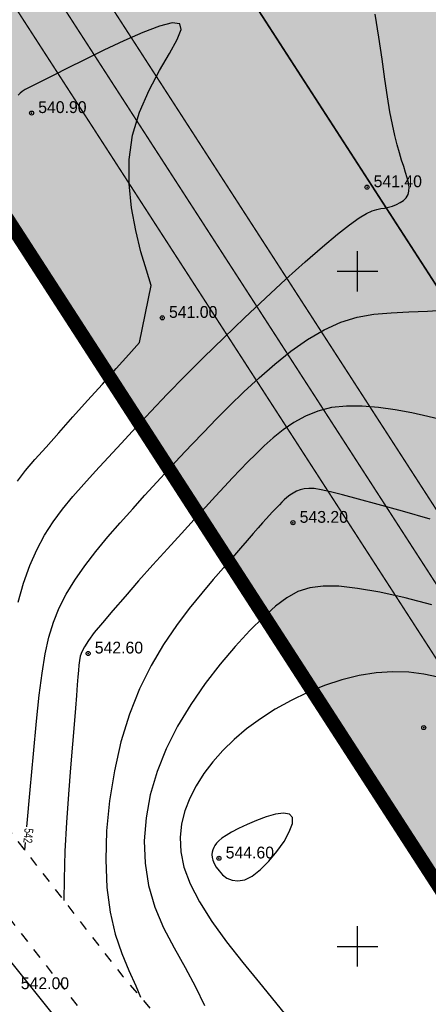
# Model space of a CAD drawing. Extents: x 0 to 370488, y 0 to 4202825.
# Tile 83 of 256: x 360175 to 360205, y 4200546 to 4200619. Entities that reach past the tile are written whole.
import ezdxf

# ---------------------------------------------------------------- set-up
doc = ezdxf.new("R2010")
doc.units = 0
doc.header["$LTSCALE"] = 0.5
doc.header["$MEASUREMENT"] = 0
doc.header["$PDMODE"] = 32
doc.header["$PDSIZE"] = 0.3
for name, pattern in [('CONTI', [0]), ('GOST2.303 6', [12, 8, -1.5, 1, -1.5]), ('STRIH_1', [3, 2, -1]), ('Д_ТРОТ_ТРУБА', [3, 1.5, -1.5])]:
    doc.linetypes.add(name, pattern=pattern)
for name, color, linetype in [('(004) Точки рельефа', 7, 'Continuous'), ('(014) Водопровод', 5, 'ИК_Водопровод -------в--------'), ('(025) Дорога', 7, 'Continuous'), ('GORIZDEFAULT', 32, 'CONTI'), ('PI_TTDEFAULT', 5, 'CONTI'), ('SETKR', 2, 'CONTI'), ('Штрих Стекло', 7, 'Continuous')]:
    doc.layers.add(name, color=color, linetype=linetype)
doc.layers.add('(032) Горизонтали утолщенные', color=32, linetype='Continuous', lineweight=30)
doc.layers.add('.', color=7, linetype='Continuous', lineweight=15)
doc.styles.add('D-431', font='txt')
doc.styles.add('SHRFT', font='TXT', dxfattribs={"width": 0.875})
doc.styles.get("Standard").update_dxf_attribs({"font": 'isocpeur.ttf'})
doc.linetypes.add('ИК_Водопровод -------в--------', pattern='A,9,-0.6,["В",Standard,S=1.2,R=0,X=0,Y=-0.6],-1.2', length=10.8)

# ---------------------------------------------------------------- blocks, each defined once
blk = doc.blocks.new('BL_333')
at = {"color": 0}
for p, q in [((0, -1.5), (0, 1.5)), ((-1.5, 0), (1.5, 0))]:
    blk.add_line(p, q, dxfattribs=at)

msp = doc.modelspace()

# ---------------------------------------------------------------- hatches: boundary and pattern name
at = {"layer": '.', "ltscale": 0.149071}
h = msp.add_hatch(color=256, dxfattribs=at)
h.dxf.hatch_style = 1
h.set_gradient(color1=(51, 204, 0), color2=(51, 204, 0), tint=1)
edge = h.paths.add_edge_path()
edge.add_line((361134.955, 4200608.327), (360514.494, 4200266.411))
edge.add_arc((360509.185, 4200276.045), 11, 226.16627, 298.85775, ccw=False)
edge.add_line((360501.567, 4200268.11), (360238.667, 4200520.519))
edge.add_line((360238.667, 4200520.519), (360063.771, 4200791.021))
edge.add_line((360063.771, 4200791.021), (360055.869, 4200786.666))
edge.add_line((360055.869, 4200786.666), (360231.678, 4200514.752))
edge.add_line((360231.678, 4200514.752), (360505.949, 4200251.426))
edge.add_line((360505.949, 4200251.426), (361159.312, 4200611.473))
edge.add_line((361159.312, 4200611.473), (360747.942, 4201168.046))
edge.add_line((360747.942, 4201168.046), (360739.99, 4201163.663))
edge.add_line((360739.99, 4201163.663), (361138.492, 4200624.499))
edge.add_arc((361129.646, 4200617.961), 11, -61.14225, 36.46852, ccw=False)
h.paths.add_polyline_path([(360635.673, 4200691.995), (360780.102, 4200429.905), (360509.032, 4200280.542), (360483.33, 4200328.786), (360556.369, 4200368.228), (360581.78, 4200320.574), (360586.689, 4200323.322), (360558.05, 4200375.292), (360464.998, 4200324.014), (360283.729, 4200498.05)], flags=16)
edge = h.paths.add_edge_path(flags=17)
edge.add_line((361133.667, 4200620.933), (360949.42, 4200870.214))
edge.add_arc((360945.4, 4200867.242), 5, 36.46852, 118.85775)
edge.add_line((360942.986, 4200871.621), (360648.845, 4200709.53))
edge.add_arc((360651.259, 4200705.151), 5, 118.85775, 208.85775)
edge.add_line((360646.88, 4200702.738), (360795.17, 4200433.642))
edge.add_arc((360799.549, 4200436.055), 5, 208.85775, 298.85775)
edge.add_line((360801.962, 4200431.676), (361132.059, 4200613.582))
edge.add_arc((361129.646, 4200617.961), 5, 298.85775, 396.46852)
h.paths.add_polyline_path([(360656.693, 4200703.578), (360944.264, 4200862.049), (361123.713, 4200619.259), (360801.122, 4200441.489)], flags=16)
edge = h.paths.add_edge_path(flags=17)
edge.add_line((360789.915, 4200430.746), (360641.624, 4200699.842))
edge.add_arc((360637.246, 4200697.429), 5, 28.86341, 118.85775)
edge.add_line((360634.832, 4200701.808), (360274.624, 4200503.308))
edge.add_arc((360277.037, 4200498.929), 5, 118.85775, 226.16627)
edge.add_line((360273.574, 4200495.323), (360505.722, 4200272.438))
edge.add_arc((360509.185, 4200276.045), 5, 226.16627, 298.85775)
edge.add_line((360511.598, 4200271.666), (360519.249, 4200275.882))
edge.add_line((360519.249, 4200275.882), (360514.899, 4200283.761))
edge.add_line((360514.899, 4200283.761), (360520.166, 4200286.663))
edge.add_line((360520.166, 4200286.663), (360524.504, 4200278.777))
edge.add_line((360524.504, 4200278.777), (360787.949, 4200423.954))
edge.add_arc((360785.536, 4200428.333), 5, 298.85775, 388.85775)
edge = h.paths.add_edge_path()
edge.add_arc((360385.769, 4200927.93), 5, 28.85775, 118.85775)
edge.add_line((360383.356, 4200932.309), (360379.852, 4200930.379))
edge.add_line((360379.852, 4200930.379), (360528.625, 4200660.407))
edge.add_line((360528.625, 4200660.407), (360265.595, 4200515.46))
edge.add_line((360265.595, 4200515.46), (360250.316, 4200530.13))
edge.add_line((360250.316, 4200530.13), (360093.542, 4200772.602))
edge.add_line((360093.542, 4200772.602), (360090.338, 4200770.837))
edge.add_arc((360092.751, 4200766.458), 5, 118.85775, 212.88524)
edge.add_line((360088.552, 4200763.743), (360240.685, 4200528.449))
edge.add_line((360240.685, 4200528.449), (360243.327, 4200524.363))
edge.add_line((360243.327, 4200524.363), (360261.485, 4200506.929))
edge.add_arc((360264.948, 4200510.536), 5, 226.16627, 298.85775)
edge.add_line((360267.361, 4200506.157), (360536.472, 4200654.455))
edge.add_arc((360534.059, 4200658.834), 5, 298.85915, 388.85698)
edge.add_line((360538.438, 4200661.247), (360390.148, 4200930.343))
edge = h.paths.add_edge_path()
edge.add_arc((360751.558, 4201129.505), 5, 36.46939, 118.85775)
edge.add_line((360749.145, 4201133.884), (360745.026, 4201131.614))
edge.add_line((360745.026, 4201131.614), (360929.872, 4200881.521))
edge.add_line((360929.872, 4200881.521), (360645.109, 4200724.598))
edge.add_line((360645.109, 4200724.598), (360496.336, 4200994.569))
edge.add_line((360496.336, 4200994.569), (360492.833, 4200992.639))
edge.add_arc((360495.246, 4200988.26), 5, 118.85775, 208.85855)
edge.add_line((360490.867, 4200985.847), (360639.157, 4200716.751))
edge.add_arc((360643.536, 4200719.164), 5, 208.85775, 298.85137)
edge.add_line((360645.949, 4200714.785), (360938.218, 4200875.845))
edge.add_arc((360935.805, 4200880.224), 5, 298.85775, 396.46852)
edge.add_line((360939.826, 4200883.196), (360755.579, 4201132.477))
at = {"layer": '.', "linetype": 'Continuous', "transparency": 33554544}
h = msp.add_hatch(color=5, dxfattribs=at)
h.dxf.hatch_style = 1
h.set_gradient(color1=(255, 190, 168), color2=(255, 182, 158), one_color=1, tint=0.81)
h.paths.add_polyline_path([(360410.93, 4200568.146), (360483.144, 4200437.101), (360396.781, 4200389.509), (360283.729, 4200498.05)])
h.paths.add_polyline_path([(360410.93, 4200568.146), (360523.035, 4200629.923), (360595.249, 4200498.879), (360483.144, 4200437.101)])
h.paths.add_polyline_path([(360610.537, 4200507.303), (360707.887, 4200560.95), (360780.102, 4200429.905), (360682.751, 4200376.259)])
h.paths.add_polyline_path([(360523.035, 4200629.923), (360595.249, 4200498.879), (360707.887, 4200560.95), (360635.673, 4200691.995)])
h.paths.add_polyline_path([(360514.475, 4200454.367), (360610.537, 4200507.303), (360682.751, 4200376.259), (360587.16, 4200323.581), (360573.959, 4200346.423), (360572.21, 4200349.597)])
h.paths.add_polyline_path([(360396.781, 4200389.509), (360514.475, 4200454.367), (360558.05, 4200375.292), (360464.998, 4200324.014)])
h.paths.add_polyline_path([(360313.533, 4200712.716), (360385.747, 4200581.672), (360528.625, 4200660.407), (360456.411, 4200791.452)])
h.paths.add_polyline_path([(360313.533, 4200712.716), (360385.747, 4200581.672), (360265.595, 4200515.46), (360250.316, 4200530.13), (360179.882, 4200639.066)])
h.paths.add_polyline_path([(360241.318, 4200843.761), (360313.533, 4200712.716), (360456.411, 4200791.452), (360384.196, 4200922.496)])
h.paths.add_polyline_path([(360098.44, 4200765.026), (360241.318, 4200843.761), (360313.533, 4200712.716), (360179.882, 4200639.066)])
h.paths.add_polyline_path([(360698.638, 4200924.935), (360572.895, 4200855.642), (360500.68, 4200986.687), (360626.423, 4201055.98)])
h.paths.add_polyline_path([(360698.638, 4200924.935), (360626.423, 4201055.98), (360750.422, 4201124.312), (360840.147, 4201002.917)])
h.paths.add_polyline_path([(360698.638, 4200924.935), (360840.147, 4201002.917), (360929.872, 4200881.521), (360770.852, 4200793.891)])
h.paths.add_polyline_path([(360572.895, 4200855.642), (360698.638, 4200924.935), (360770.852, 4200793.891), (360645.109, 4200724.598)])
h.paths.add_polyline_path([(360872.618, 4200651.728), (361033.988, 4200740.654), (360944.264, 4200862.049), (360800.403, 4200782.772)])
h.paths.add_polyline_path([(360872.618, 4200651.728), (360944.832, 4200520.683), (361123.713, 4200619.259), (361033.988, 4200740.654)])
h.paths.add_polyline_path([(360872.618, 4200651.728), (360944.832, 4200520.683), (360801.122, 4200441.489), (360728.907, 4200572.533)])
h.paths.add_polyline_path([(360656.693, 4200703.578), (360800.403, 4200782.772), (360872.618, 4200651.728), (360728.907, 4200572.533)])
at = {"layer": 'Штрих Стекло', "linetype": 'Continuous'}
h = msp.add_hatch(color=5, dxfattribs=at)
h.dxf.hatch_style = 1
h.set_gradient(color1=(173, 173, 173), color2=(166, 166, 166), one_color=1, tint=0.65)
edge = h.paths.add_edge_path()
edge.add_line((360067.205, 4200806.615), (360049.645, 4200796.938))
edge.add_arc((360052.059, 4200792.559), 5, 32.88524, 118.85775, ccw=False)
edge.add_line((360056.257, 4200795.274), (360060.259, 4200789.085))
edge.add_line((360060.259, 4200789.085), (360069.039, 4200793.924))
edge.add_line((360069.039, 4200793.924), (360065.267, 4200799.758))
edge.add_arc((360069.63, 4200802.227), 5.014, 118.92591, 209.50369, ccw=False)
edge = h.paths.add_edge_path()
edge.add_line((360236.317, 4200517.23), (360498.797, 4200265.225))
edge.add_arc((360509.185, 4200276.045), 15, 226.16627, 298.85775)
edge.add_line((360516.425, 4200262.908), (361136.886, 4200604.824))
edge.add_arc((361129.646, 4200617.961), 15, 298.85775, 396.46852)
edge.add_line((361141.709, 4200626.877), (360736.189, 4201168.806))
edge.add_arc((360740.21, 4201171.777), 5, 118.85775, 216.46852, ccw=False)
edge.add_line((360737.797, 4201176.157), (360731.547, 4201172.713))
edge.add_line((360731.547, 4201172.713), (361139.296, 4200625.094))
edge.add_arc((361129.646, 4200617.961), 12, -61.14225, 36.46852, ccw=False)
edge.add_line((361135.438, 4200607.451), (360507.891, 4200266.197))
edge.add_line((360507.891, 4200266.197), (360237.512, 4200520.465))
edge.add_line((360237.512, 4200520.465), (360062.893, 4200790.537))
edge.add_line((360062.893, 4200790.537), (360060.259, 4200789.085))
edge.add_line((360060.259, 4200789.085), (360234.992, 4200518.836))
edge.add_arc((360242.55, 4200523.723), 9, 212.88524, 226.16627)
edge = h.paths.add_edge_path(flags=16)
edge.add_line((360274.624, 4200503.308), (360634.832, 4200701.808))
edge.add_arc((360637.246, 4200697.429), 5, 28.85775, 118.85775, ccw=False)
edge.add_line((360641.625, 4200699.842), (360789.915, 4200430.746))
edge.add_arc((360785.536, 4200428.333), 5, -61.14225, 28.85775, ccw=False)
edge.add_line((360787.949, 4200423.954), (360511.598, 4200271.666))
edge.add_arc((360509.185, 4200276.045), 5, 226.82384, 298.85775, ccw=False)
edge.add_line((360505.764, 4200272.399), (360273.569, 4200495.328))
edge.add_arc((360277.037, 4200498.929), 5, 118.85775, 226.07521, ccw=False)
h.paths.add_polyline_path([(360274.624, 4200503.308), (360631.329, 4200699.877), (360780.102, 4200429.905), (360509.832, 4200280.969)], flags=0)
edge = h.paths.add_edge_path(flags=16)
edge.add_line((360648.845, 4200709.53), (360942.986, 4200871.621))
edge.add_arc((360945.4, 4200867.242), 5, 36.46852, 118.85775, ccw=False)
edge.add_line((360949.42, 4200870.214), (361133.667, 4200620.933))
edge.add_arc((361129.646, 4200617.961), 5, -61.14225, 36.46852, ccw=False)
edge.add_line((361132.059, 4200613.582), (360801.962, 4200431.676))
edge.add_arc((360799.549, 4200436.055), 5, 208.85775, 298.85775, ccw=False)
edge.add_line((360795.17, 4200433.642), (360646.88, 4200702.738))
edge.add_arc((360651.259, 4200705.151), 5, 118.85775, 208.85775, ccw=False)
h.paths.add_polyline_path([(360652.349, 4200711.46), (360938.867, 4200869.351), (361123.713, 4200619.259), (360801.122, 4200441.489)], flags=0)
edge = h.paths.add_edge_path(flags=17)
edge.add_line((361139.296, 4200625.094), (360731.547, 4201172.713))
edge.add_line((360731.547, 4201172.713), (360723.659, 4201168.366))
edge.add_arc((360726.073, 4201163.987), 5, 36.46852, 118.85775, ccw=False)
edge.add_line((360730.093, 4201166.959), (360939.826, 4200883.196))
edge.add_arc((360935.805, 4200880.224), 5, -61.14225, 36.46852, ccw=False)
edge.add_line((360938.218, 4200875.845), (360645.95, 4200714.785))
edge.add_arc((360643.536, 4200719.164), 5, 208.85775, 298.85775, ccw=False)
edge.add_line((360639.157, 4200716.751), (360490.867, 4200985.847))
edge.add_arc((360495.246, 4200988.26), 5, 118.85775, 208.85775, ccw=False)
edge.add_line((360492.833, 4200992.639), (360478.82, 4200984.917))
edge.add_arc((360481.233, 4200980.538), 5, 28.85775, 118.85775, ccw=False)
edge.add_line((360485.612, 4200982.951), (360633.903, 4200713.855))
edge.add_arc((360629.523, 4200711.442), 5, -61.14225, 28.85552, ccw=False)
edge.add_line((360631.937, 4200707.063), (360550.485, 4200662.177))
edge.add_arc((360548.072, 4200666.557), 5, 208.85775, 298.85775, ccw=False)
edge.add_line((360543.693, 4200664.143), (360395.403, 4200933.239))
edge.add_arc((360399.782, 4200935.652), 5, 118.85775, 208.85775, ccw=False)
edge.add_line((360397.369, 4200940.032), (360749.145, 4201133.884))
edge.add_arc((360751.558, 4201129.505), 5, 36.46852, 118.85775, ccw=False)
edge.add_line((360755.579, 4201132.477), (360745.985, 4201145.458))
edge.add_arc((360741.964, 4201142.486), 5, -61.14225, 36.46852, ccw=False)
edge.add_line((360744.377, 4201138.107), (360086.378, 4200775.506))
edge.add_arc((360084.042, 4200779.927), 5, 212.88524, 297.85041, ccw=False)
edge.add_line((360079.844, 4200777.212), (360088.552, 4200763.743))
edge.add_arc((360092.751, 4200766.458), 5, 118.85775, 212.88524, ccw=False)
edge.add_line((360090.338, 4200770.837), (360383.356, 4200932.309))
edge.add_arc((360385.769, 4200927.93), 5, 28.85775, 118.85775, ccw=False)
edge.add_line((360390.148, 4200930.343), (360538.438, 4200661.248))
edge.add_arc((360534.059, 4200658.834), 5, -61.14225, 28.85775, ccw=False)
edge.add_line((360536.472, 4200654.455), (360267.361, 4200506.157))
edge.add_arc((360264.948, 4200510.536), 5, 226.16627, 298.85775, ccw=False)
edge.add_line((360261.485, 4200506.929), (360243.327, 4200524.363))
edge.add_line((360243.327, 4200524.363), (360069.039, 4200793.924))
edge.add_line((360069.039, 4200793.924), (360062.893, 4200790.537))
edge.add_line((360062.893, 4200790.537), (360237.512, 4200520.465))
edge.add_line((360237.512, 4200520.465), (360507.891, 4200266.197))
edge.add_line((360507.891, 4200266.197), (361135.438, 4200607.451))
edge.add_arc((361129.646, 4200617.961), 12, 298.85775, 396.46852)

# ---------------------------------------------------------------- linework, layer by layer
at = {"layer": '(014) Водопровод', "flags": 128}
msp.add_lwpolyline([(360036.438, 4200773.015), (360047.098, 4200750.311), (360089.76, 4200681.101), (360107.619, 4200655.796), (360141.826, 4200594.039), (360149.345, 4200579.998), (360206.507, 4200508.61), (360230.262, 4200479.387), (360306.281, 4200388.525), (360409.154, 4200291.553), (360456.114, 4200244.191), (360490.793, 4200199.337)], dxfattribs=at)
at = {"layer": '(025) Дорога', "linetype": 'Д_ТРОТ_ТРУБА', "flags": 128}
for points in [[(360044.195, 4200796.012), (360041.816, 4200791.773), (360042.358, 4200788.304), (360046.087, 4200780.21), (360059.012, 4200755.887), (360082.266, 4200713.415), (360119.837, 4200651.911), (360154.248, 4200588.273), (360168.952, 4200565.337), (360182.618, 4200547.766), (360213.043, 4200512.044), (360268.283, 4200446.262), (360308.926, 4200401.534), (360387.369, 4200322.593), (360428.116, 4200283.497), (360457.116, 4200256.42), (360464.886, 4200245.444), (360476.507, 4200228.263), (360489.06, 4200214.493), (360499.065, 4200202.984)], [(360034.859, 4200791.392), (360036.733, 4200790.501), (360038.761, 4200786.553), (360042.501, 4200778.433), (360055.492, 4200753.988), (360078.803, 4200711.411), (360116.369, 4200649.915), (360150.8, 4200586.24), (360165.682, 4200563.025), (360179.515, 4200545.24), (360209.989, 4200509.461), (360265.27, 4200443.63), (360306.026, 4200398.778), (360384.565, 4200319.74), (360425.367, 4200280.592), (360454.087, 4200253.775), (360461.596, 4200243.167), (360473.356, 4200225.782), (360486.072, 4200211.833), (360495.233, 4200201.295)]]:
    msp.add_lwpolyline(points, dxfattribs=at)
at = {"layer": '(032) Горизонтали утолщенные', "color": 32}
for points in [[(360176.22, 4200566.69, 542), (360176.42, 4200568.61, 542), (360176.62, 4200570.24, 542), (360176.85, 4200571.66, 542), (360177.12, 4200572.9, 542), (360177.46, 4200574.02, 542), (360177.88, 4200575.07, 542), (360178.4, 4200576.09, 542), (360179.05, 4200577.13, 542), (360179.79, 4200578.19, 542), (360180.62, 4200579.25, 542), (360181.5, 4200580.32, 542), (360182.41, 4200581.37, 542), (360183.34, 4200582.41, 542), (360184.25, 4200583.41, 542), (360185.13, 4200584.38, 542), (360185.99, 4200585.32, 542), (360186.84, 4200586.24, 542), (360187.71, 4200587.16, 542), (360188.6, 4200588.09, 542), (360189.53, 4200589.05, 542), (360190.52, 4200590.04, 542), (360191.58, 4200591.07, 542), (360192.7, 4200592.11, 542), (360193.86, 4200593.13, 542), (360195.06, 4200594.09, 542), (360196.29, 4200594.95, 542), (360197.52, 4200595.67, 542), (360198.75, 4200596.24, 542), (360199.98, 4200596.61, 542), (360201.21, 4200596.82, 542), (360202.48, 4200596.93, 542), (360203.79, 4200596.99, 542), (360205.17, 4200597.04, 542), (360206.64, 4200597.14, 542)], [(360205.97, 4200569.94, 544), (360204.92, 4200570.17, 544), (360203.8, 4200570.31, 544), (360202.61, 4200570.34, 544), (360201.38, 4200570.26, 544), (360200.12, 4200570.05, 544), (360198.84, 4200569.73, 544), (360197.56, 4200569.31, 544), (360196.3, 4200568.8, 544), (360195.07, 4200568.22, 544), (360193.9, 4200567.56, 544), (360192.8, 4200566.86, 544), (360191.78, 4200566.11, 544), (360190.85, 4200565.33, 544), (360190.01, 4200564.51, 544), (360189.27, 4200563.66, 544), (360188.61, 4200562.79, 544), (360188.05, 4200561.89, 544), (360187.58, 4200560.98, 544), (360187.21, 4200560.04, 544), (360186.96, 4200559.08, 544), (360186.85, 4200558.07, 544), (360186.9, 4200557, 544), (360187.14, 4200555.86, 544), (360187.59, 4200554.63, 544), (360188.28, 4200553.3, 544), (360189.2, 4200551.85, 544), (360190.3, 4200550.34, 544), (360191.51, 4200548.81, 544), (360192.74, 4200547.29, 544), (360193.92, 4200545.85, 544), (360194.98, 4200544.53, 544)], [(360175.5, 4200558.84, 542), (360175.74, 4200561.6, 542), (360175.99, 4200564.27, 542), (360176.22, 4200566.69, 542)], [(360175.35, 4200557.111, 542), (360175.4, 4200557.69, 542)]]:
    msp.add_polyline3d(points, dxfattribs=at)
at = {"ltscale": 0.149071, "const_width": 0.1}
for points in [[(359943.476, 4200738.432), (360053.157, 4200798.874, -0.393772), (360059.769, 4200797.209), (360238.667, 4200520.519), (360501.567, 4200268.11, 0.328259), (360514.494, 4200266.411), (361134.955, 4200608.327, 0.453677), (361138.492, 4200624.499), (360736.189, 4201168.806, -0.453677), (360737.797, 4201176.157), (360868.753, 4201248.322)], [(360390.148, 4200930.343), (360538.438, 4200661.248, -0.414214), (360536.472, 4200654.455), (360267.361, 4200506.157, -0.328259), (360261.485, 4200506.929), (360243.327, 4200524.363), (360088.552, 4200763.743)]]:
    msp.add_lwpolyline(points, format="xyb", dxfattribs=at)
for points in [[(360052.603, 4200791.717), (360231.678, 4200514.752), (360505.949, 4200251.426), (361159.312, 4200611.473), (360744.344, 4201172.914)], [(360098.44, 4200765.026), (360246.219, 4200536.466)]]:
    msp.add_lwpolyline(points, dxfattribs=at)
at = {"color": 1, "linetype": 'GOST2.303 6', "lineweight": 30, "const_width": 1.035}
msp.add_lwpolyline([(360055.869, 4200786.666), (360747.942, 4201168.046), (361159.312, 4200611.473), (360505.949, 4200251.426), (360231.678, 4200514.752)], close=True, dxfattribs=at)
at = {"color": 7, "linetype": 'STRIH_1', "ltscale": 2, "true_color": 0xffffff, "const_width": 0.1}
msp.add_lwpolyline([(360062.093, 4200799.14), (360240.997, 4200522.441), (360503.645, 4200270.274, 0.328259), (360513.046, 4200269.038), (361133.507, 4200610.954, 0.453677), (361136.08, 4200622.716), (360733.263, 4201167.717)], format="xyb", dxfattribs=at)
at = {"ltscale": 0.149071}
msp.add_lwpolyline([(360098.44, 4200765.026), (360250.316, 4200530.13), (360265.595, 4200515.46), (360528.625, 4200660.407), (360384.196, 4200922.496)], close=True, dxfattribs=at)
at = {"layer": 'GORIZDEFAULT', "color": 32}
for points in [[(360174.8, 4200584.46, 541), (360175.4, 4200585.25, 541), (360176.1, 4200586.07, 541), (360176.92, 4200586.98, 541), (360177.87, 4200588.04, 541), (360178.91, 4200589.21, 541), (360180, 4200590.42, 541), (360181.09, 4200591.63, 541), (360182.12, 4200592.79, 541), (360183.06, 4200593.84, 541), (360183.84, 4200594.72, 541), (360184.71, 4200598.94, 541), (360184.35, 4200600.08, 541), (360183.95, 4200601.45, 541), (360183.56, 4200603.01, 541), (360183.26, 4200604.7, 541), (360183.08, 4200606.47, 541), (360183.08, 4200608.28, 541), (360183.33, 4200610.07, 541), (360183.85, 4200611.79, 541), (360184.56, 4200613.41, 541), (360185.33, 4200614.88, 541), (360186.06, 4200616.14, 541), (360186.63, 4200617.17, 541), (360186.93, 4200617.91, 541), (360186.83, 4200618.32, 541), (360186.27, 4200618.39, 541), (360185.32, 4200618.15, 541), (360184.09, 4200617.69, 541), (360182.68, 4200617.07, 541), (360181.21, 4200616.37, 541), (360179.78, 4200615.67, 541), (360178.52, 4200615.04, 541), (360177.5, 4200614.53, 541), (360176.71, 4200614.14, 541), (360176.11, 4200613.84, 541), (360175.68, 4200613.62, 541), (360175.37, 4200613.46, 541), (360175.16, 4200613.32, 541), (360175, 4200613.19, 541), (360174.85, 4200613.05, 541)], [(360174.86, 4200575.48, 541.5), (360175.26, 4200576.91, 541.5), (360175.72, 4200578.21, 541.5), (360176.23, 4200579.38, 541.5), (360176.81, 4200580.45, 541.5), (360177.45, 4200581.44, 541.5), (360178.15, 4200582.39, 541.5), (360178.91, 4200583.31, 541.5), (360179.72, 4200584.24, 541.5), (360180.59, 4200585.2, 541.5), (360181.52, 4200586.21, 541.5), (360182.5, 4200587.28, 541.5), (360183.56, 4200588.42, 541.5), (360184.69, 4200589.62, 541.5), (360185.9, 4200590.89, 541.5), (360187.2, 4200592.22, 541.5), (360188.59, 4200593.61, 541.5), (360190.08, 4200595.07, 541.5), (360191.62, 4200596.55, 541.5), (360193.17, 4200598.01, 541.5), (360194.68, 4200599.41, 541.5), (360196.11, 4200600.69, 541.5), (360197.4, 4200601.82, 541.5), (360198.51, 4200602.75, 541.5), (360199.4, 4200603.45, 541.5), (360200.11, 4200603.95, 541.5), (360200.66, 4200604.27, 541.5), (360201.08, 4200604.47, 541.5), (360201.42, 4200604.58, 541.5), (360201.72, 4200604.64, 541.5), (360201.99, 4200604.68, 541.5), (360202.29, 4200604.75, 541.5), (360202.59, 4200604.83, 541.5), (360202.88, 4200604.95, 541.5), (360203.16, 4200605.09, 541.5), (360203.4, 4200605.25, 541.5), (360203.6, 4200605.45, 541.5), (360203.74, 4200605.68, 541.5), (360203.81, 4200605.94, 541.5), (360203.82, 4200606.23, 541.5), (360203.77, 4200606.55, 541.5), (360203.68, 4200606.91, 541.5), (360203.56, 4200607.32, 541.5), (360203.42, 4200607.76, 541.5), (360203.26, 4200608.24, 541.5), (360203.1, 4200608.77, 541.5), (360202.93, 4200609.37, 541.5), (360202.76, 4200610.06, 541.5), (360202.58, 4200610.87, 541.5), (360202.4, 4200611.82, 541.5), (360202.21, 4200612.93, 541.5), (360202.02, 4200614.23, 541.5), (360201.81, 4200615.72, 541.5), (360201.58, 4200617.35, 541.5), (360201.3, 4200619.05, 541.5)], [(360206.35, 4200588.97, 542.5), (360205.21, 4200589.25, 542.5), (360204.01, 4200589.51, 542.5), (360202.79, 4200589.74, 542.5), (360201.56, 4200589.92, 542.5), (360200.35, 4200590.02, 542.5), (360199.18, 4200590.02, 542.5), (360198.08, 4200589.9, 542.5), (360197.06, 4200589.64, 542.5), (360196.13, 4200589.27, 542.5), (360195.27, 4200588.8, 542.5), (360194.48, 4200588.26, 542.5), (360193.75, 4200587.67, 542.5), (360193.08, 4200587.07, 542.5), (360192.46, 4200586.46, 542.5), (360191.87, 4200585.88, 542.5), (360191.31, 4200585.3, 542.5), (360190.73, 4200584.7, 542.5), (360190.13, 4200584.06, 542.5), (360189.47, 4200583.35, 542.5), (360188.74, 4200582.54, 542.5), (360187.9, 4200581.62, 542.5), (360186.95, 4200580.58, 542.5), (360185.91, 4200579.44, 542.5), (360184.84, 4200578.25, 542.5), (360183.78, 4200577.06, 542.5), (360182.77, 4200575.92, 542.5), (360181.86, 4200574.88, 542.5), (360181.09, 4200573.97, 542.5), (360180.49, 4200573.24, 542.5), (360180.06, 4200572.65, 542.5), (360179.76, 4200572.19, 542.5), (360179.56, 4200571.81, 542.5), (360179.45, 4200571.48, 542.5), (360179.39, 4200571.16, 542.5), (360179.35, 4200570.82, 542.5), (360179.32, 4200570.44, 542.5), (360179.28, 4200569.96, 542.5), (360179.23, 4200569.36, 542.5), (360179.17, 4200568.59, 542.5), (360179.1, 4200567.63, 542.5), (360179, 4200566.44, 542.5), (360178.88, 4200564.98, 542.5), (360178.74, 4200563.23, 542.5), (360178.59, 4200561.27, 542.5), (360178.44, 4200559.18, 542.5), (360178.32, 4200557.05, 542.5), (360178.25, 4200554.97, 542.5), (360178.234, 4200553.403, 542.5)], [(360205.39, 4200581.64, 543), (360203.33, 4200582.22, 543), (360201.53, 4200582.72, 543), (360200.06, 4200583.13, 543), (360198.89, 4200583.44, 543), (360197.99, 4200583.67, 543), (360197.3, 4200583.82, 543), (360196.78, 4200583.9, 543), (360196.38, 4200583.92, 543), (360196.05, 4200583.89, 543), (360195.75, 4200583.82, 543), (360195.48, 4200583.71, 543), (360195.22, 4200583.57, 543), (360194.99, 4200583.41, 543), (360194.77, 4200583.24, 543), (360194.57, 4200583.06, 543), (360194.39, 4200582.89, 543), (360194.21, 4200582.71, 543), (360194.04, 4200582.54, 543), (360193.87, 4200582.36, 543), (360193.68, 4200582.16, 543), (360193.47, 4200581.93, 543), (360193.23, 4200581.67, 543), (360192.96, 4200581.36, 543), (360192.63, 4200580.99, 543), (360192.26, 4200580.57, 543), (360191.82, 4200580.07, 543), (360191.32, 4200579.49, 543), (360190.73, 4200578.81, 543), (360190.07, 4200578.04, 543), (360189.31, 4200577.16, 543), (360188.45, 4200576.15, 543), (360187.53, 4200575.02, 543), (360186.58, 4200573.76, 543), (360185.63, 4200572.35, 543), (360184.7, 4200570.79, 543), (360183.85, 4200569.07, 543), (360183.09, 4200567.19, 543), (360182.47, 4200565.15, 543), (360181.98, 4200562.99, 543), (360181.62, 4200560.77, 543), (360181.41, 4200558.56, 543), (360181.35, 4200556.4, 543), (360181.43, 4200554.37, 543), (360181.67, 4200552.52, 543), (360182.05, 4200550.89, 543), (360182.53, 4200549.47, 543), (360183.05, 4200548.21, 543), (360183.56, 4200547.08, 543), (360183.92, 4200546.237, 543)], [(360205.5, 4200575.29, 543.5), (360203.52, 4200575.82, 543.5), (360201.66, 4200576.23, 543.5), (360200, 4200576.51, 543.5), (360198.61, 4200576.67, 543.5), (360197.45, 4200576.68, 543.5), (360196.46, 4200576.56, 543.5), (360195.58, 4200576.27, 543.5), (360194.75, 4200575.82, 543.5), (360193.92, 4200575.2, 543.5), (360193.02, 4200574.39, 543.5), (360192.02, 4200573.39, 543.5), (360190.94, 4200572.22, 543.5), (360189.83, 4200570.9, 543.5), (360188.71, 4200569.46, 543.5), (360187.65, 4200567.92, 543.5), (360186.67, 4200566.3, 543.5), (360185.82, 4200564.64, 543.5), (360185.14, 4200562.94, 543.5), (360184.64, 4200561.23, 543.5), (360184.33, 4200559.52, 543.5), (360184.2, 4200557.82, 543.5), (360184.26, 4200556.15, 543.5), (360184.52, 4200554.5, 543.5), (360184.97, 4200552.91, 543.5), (360185.62, 4200551.37, 543.5), (360186.4, 4200549.88, 543.5), (360187.22, 4200548.43, 543.5), (360188, 4200547.01, 543.5), (360188.66, 4200545.61, 543.5)], [(360192.2, 4200555.2, 544.5), (360192.81, 4200555.68, 544.5), (360193.43, 4200556.3, 544.5), (360194.03, 4200557.02, 544.5), (360194.55, 4200557.77, 544.5), (360194.94, 4200558.48, 544.5), (360195.17, 4200559.09, 544.5), (360195.18, 4200559.55, 544.5), (360194.95, 4200559.8, 544.5), (360194.51, 4200559.86, 544.5), (360193.93, 4200559.78, 544.5), (360193.24, 4200559.59, 544.5), (360192.52, 4200559.32, 544.5), (360191.82, 4200559.02, 544.5), (360191.18, 4200558.72, 544.5), (360190.66, 4200558.45, 544.5), (360190.26, 4200558.22, 544.5), (360189.95, 4200558.01, 544.5), (360189.71, 4200557.82, 544.5), (360189.55, 4200557.64, 544.5), (360189.43, 4200557.48, 544.5), (360189.34, 4200557.32, 544.5), (360189.27, 4200557.15, 544.5), (360189.23, 4200556.97, 544.5), (360189.21, 4200556.79, 544.5), (360189.23, 4200556.59, 544.5), (360189.28, 4200556.37, 544.5), (360189.38, 4200556.13, 544.5), (360189.53, 4200555.87, 544.5), (360189.74, 4200555.58, 544.5), (360190, 4200555.3, 544.5), (360190.32, 4200555.06, 544.5), (360190.7, 4200554.89, 544.5), (360191.14, 4200554.84, 544.5), (360191.64, 4200554.93, 544.5), (360192.2, 4200555.2, 544.5)]]:
    msp.add_polyline3d(points, dxfattribs=at)
at = {"layer": 'PI_TTDEFAULT', "color": 5}
for p in [(360175.85, 4200611.72, 540.9), (360200.7, 4200606.23, 541.4), (360185.53, 4200596.55, 541), (360195.21, 4200581.38, 543.2), (360180.04, 4200571.69, 542.6), (360204.9, 4200566.2, 544.4), (360189.73, 4200556.52, 544.6)]:
    msp.add_point(p, dxfattribs=at)

# ---------------------------------------------------------------- block references
at = {"layer": 'SETKR', "color": 92}
for p in [(360200, 4200600), (360200, 4200550)]:
    msp.add_blockref('BL_333', p, dxfattribs=at)

# ---------------------------------------------------------------- texts
at = {"layer": '(004) Точки рельефа', "style": 'D-431'}
for s, p in [('540.90', (360176.34, 4200611.72)), ('541.40', (360201.19, 4200606.23)), ('541.00', (360186.03, 4200596.55)), ('543.20', (360195.71, 4200581.37)), ('542.60', (360180.53, 4200571.69)), ('544.60', (360190.23, 4200556.51)), ('542.00', (360175.05, 4200546.83))]:
    msp.add_text(s, height=0.875, dxfattribs=at).set_placement(p)
at = {"layer": '(032) Горизонтали утолщенные', "color": 32, "style": 'SHRFT', "width": 0.75}
msp.add_text('542', height=0.6562, rotation=265.04166, dxfattribs=at).set_placement((360175.33, 4200558.769, 542))

doc.saveas('drawing.dxf')
